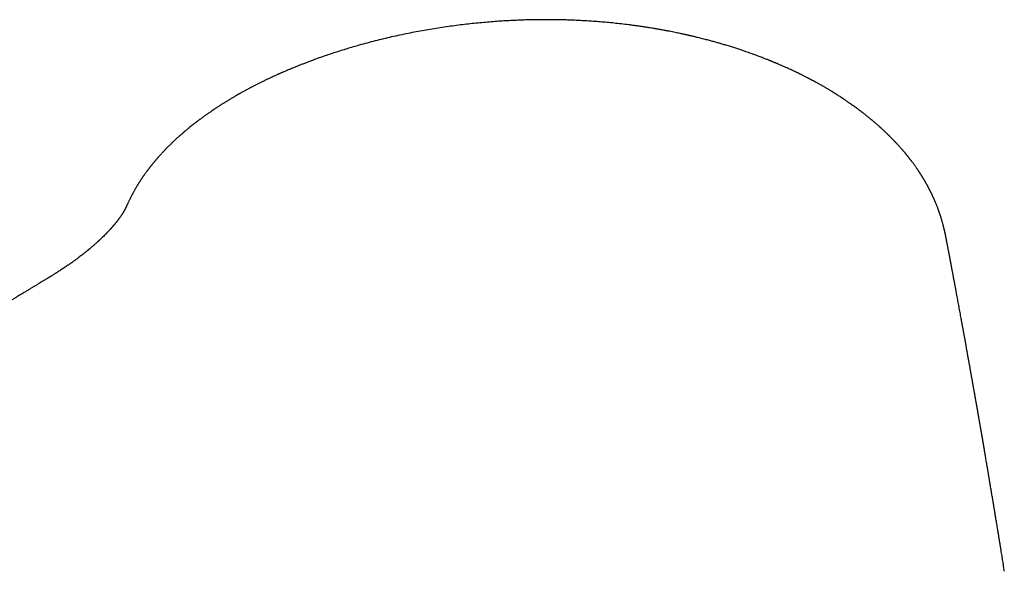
# Model space of a CAD drawing. Header units: millimetres. Extents: x 8 to 538, y 12 to 436.
# Tile 24 of 40: x 469 to 521, y 189 to 218. Entities that reach past the tile are written whole.
import ezdxf

# ---------------------------------------------------------------- set-up
doc = ezdxf.new("R2010")
doc.units = ezdxf.units.MM

msp = doc.modelspace()

# ---------------------------------------------------------------- linework, layer by layer
at = {"color": 7, "linetype": 'Continuous', "lineweight": 30}
for p, q in [((511.204, 214.551), (511.2, 214.553)), ((517.658, 206.524), (517.658, 206.528))]:
    msp.add_line(p, q, dxfattribs=at)
for points, knots in [([(511.2, 214.554), (511.172, 214.57), (511.119, 214.6), (511.042, 214.643), (510.972, 214.682), (510.91, 214.716), (510.856, 214.746), (510.809, 214.772), (510.771, 214.792), (510.741, 214.808), (510.719, 214.82), (510.703, 214.829), (510.692, 214.835), (510.683, 214.839), (510.674, 214.844), (510.66, 214.851), (510.641, 214.862), (510.615, 214.876), (510.583, 214.892), (510.547, 214.912), (510.505, 214.934), (510.459, 214.958), (510.335, 215.022), (510.147, 215.118), (509.893, 215.243), (509.689, 215.34), (509.525, 215.417), (509.399, 215.475), (509.272, 215.533), (509.143, 215.591), (509.012, 215.648), (508.879, 215.706), (508.771, 215.752), (508.689, 215.787), (508.635, 215.809), (508.588, 215.829), (508.547, 215.846), (508.512, 215.86), (508.482, 215.872), (508.457, 215.883), (508.43, 215.894), (508.397, 215.907), (508.359, 215.922), (508.317, 215.939), (508.262, 215.961), (508.194, 215.988), (508.109, 216.022), (508.015, 216.058), (507.911, 216.098), (507.801, 216.14), (507.686, 216.183), (507.566, 216.227), (507.44, 216.273), (507.31, 216.32), (507.174, 216.367), (507.034, 216.416), (506.87, 216.471), (506.681, 216.534), (506.464, 216.604), (506.238, 216.675), (506.019, 216.742), (505.808, 216.804), (505.606, 216.862), (505.398, 216.921), (505.183, 216.979), (504.992, 217.029), (504.83, 217.071), (504.703, 217.103), (504.586, 217.132), (504.479, 217.158), (504.382, 217.182), (504.297, 217.202), (504.224, 217.219), (504.162, 217.233), (504.109, 217.245), (504.065, 217.255), (504.03, 217.263), (504, 217.27), (503.972, 217.276), (503.933, 217.285), (503.881, 217.297), (503.815, 217.311), (503.74, 217.328), (503.644, 217.348), (503.526, 217.373), (503.386, 217.402), (503.236, 217.432), (503.076, 217.464), (502.906, 217.496), (502.726, 217.529), (502.536, 217.564), (502.336, 217.598), (502.125, 217.633), (501.92, 217.666), (501.724, 217.696), (501.536, 217.724), (501.342, 217.751), (501.142, 217.778), (500.876, 217.812), (500.551, 217.852), (500.169, 217.893), (499.796, 217.929), (499.43, 217.961), (499.073, 217.988), (498.731, 218.01), (498.404, 218.028), (498.091, 218.043), (497.786, 218.055), (497.489, 218.063), (497.209, 218.069), (496.944, 218.073), (496.696, 218.075), (496.455, 218.075), (496.217, 218.073), (495.953, 218.07), (495.66, 218.064), (495.335, 218.054), (494.994, 218.041), (494.638, 218.023), (494.265, 218.002), (493.884, 217.976), (493.496, 217.945), (493.099, 217.909), (492.695, 217.868), (492.283, 217.822), (491.864, 217.771), (491.438, 217.713), (491.01, 217.65), (490.583, 217.583), (490.161, 217.511), (489.743, 217.434), (489.318, 217.351), (488.886, 217.262), (488.449, 217.165), (488.016, 217.064), (487.588, 216.958), (487.166, 216.848), (486.779, 216.742), (486.426, 216.641), (486.106, 216.546), (485.79, 216.448), (485.477, 216.348), (485.168, 216.246), (484.89, 216.152), (484.646, 216.066), (484.437, 215.991), (484.237, 215.917), (484.047, 215.846), (483.866, 215.777), (483.694, 215.71), (483.531, 215.645), (483.383, 215.585), (483.249, 215.53), (483.127, 215.48), (483.012, 215.432), (482.911, 215.389), (482.823, 215.351), (482.748, 215.318), (482.68, 215.289), (482.629, 215.266), (482.592, 215.25), (482.568, 215.239), (482.544, 215.229), (482.517, 215.217), (482.482, 215.201), (482.437, 215.181), (482.366, 215.149), (482.273, 215.106), (482.158, 215.054), (482.027, 214.992), (481.879, 214.922), (481.714, 214.843), (481.543, 214.759), (481.372, 214.673), (481.201, 214.586), (481.03, 214.497), (480.887, 214.421), (480.774, 214.36), (480.696, 214.318), (480.623, 214.278), (480.556, 214.24), (480.502, 214.21), (480.461, 214.187), (480.433, 214.172), (480.411, 214.159), (480.395, 214.15), (480.382, 214.142), (480.367, 214.134), (480.347, 214.123), (480.32, 214.107), (480.285, 214.087), (480.243, 214.063), (480.194, 214.035), (480.138, 214.002), (480.048, 213.949), (479.93, 213.879), (479.787, 213.792), (479.65, 213.708), (479.52, 213.626), (479.416, 213.56), (479.337, 213.509), (479.282, 213.473), (479.233, 213.441), (479.189, 213.412), (479.151, 213.386), (479.117, 213.364), (479.089, 213.345), (479.064, 213.328), (479.037, 213.31), (479.004, 213.288), (478.966, 213.262), (478.921, 213.231), (478.87, 213.196), (478.814, 213.157), (478.751, 213.113), (478.686, 213.067), (478.618, 213.019), (478.548, 212.968), (478.474, 212.914), (478.411, 212.868), (478.36, 212.83), (478.322, 212.802), (478.284, 212.773), (478.246, 212.744), (478.211, 212.717), (478.182, 212.695), (478.16, 212.678), (478.145, 212.667), (478.135, 212.659), (478.125, 212.652), (478.114, 212.643), (478.101, 212.633), (478.081, 212.618), (478.055, 212.597), (478.021, 212.571), (477.965, 212.526), (477.89, 212.467), (477.81, 212.402), (477.743, 212.347), (477.688, 212.302), (477.643, 212.265), (477.608, 212.235), (477.582, 212.214), (477.557, 212.192), (477.534, 212.173), (477.515, 212.156), (477.5, 212.143), (477.488, 212.133), (477.478, 212.125), (477.467, 212.115), (477.45, 212.101), (477.428, 212.081), (477.399, 212.057), (477.361, 212.023), (477.316, 211.983), (477.265, 211.938), (477.216, 211.894), (477.171, 211.853), (477.13, 211.816), (477.093, 211.782), (477.059, 211.75), (477.028, 211.722), (477.003, 211.699), (476.985, 211.681), (476.97, 211.668), (476.955, 211.653), (476.938, 211.637), (476.913, 211.614), (476.882, 211.584), (476.845, 211.548), (476.806, 211.51), (476.768, 211.473), (476.729, 211.434), (476.69, 211.396), (476.653, 211.358), (476.617, 211.322), (476.584, 211.288), (476.553, 211.257), (476.526, 211.228), (476.5, 211.201), (476.475, 211.175), (476.448, 211.146), (476.418, 211.115), (476.385, 211.079), (476.35, 211.042), (476.314, 211.003), (476.279, 210.965), (476.244, 210.926), (476.211, 210.889), (476.181, 210.855), (476.154, 210.825), (476.132, 210.8), (476.11, 210.775), (476.089, 210.751), (476.066, 210.724), (476.041, 210.695), (476.018, 210.668), (475.996, 210.641), (475.975, 210.617), (475.954, 210.592), (475.933, 210.567), (475.914, 210.543), (475.897, 210.524), (475.884, 210.508), (475.874, 210.495), (475.865, 210.484), (475.856, 210.473), (475.844, 210.458), (475.827, 210.437), (475.806, 210.411), (475.784, 210.383), (475.761, 210.354), (475.738, 210.325), (475.714, 210.295), (475.691, 210.265), (475.67, 210.238), (475.651, 210.213), (475.635, 210.192), (475.622, 210.175), (475.611, 210.16), (475.598, 210.143), (475.583, 210.123), (475.565, 210.099), (475.538, 210.061), (475.503, 210.014), (475.462, 209.958), (475.429, 209.91), (475.401, 209.87), (475.376, 209.835), (475.35, 209.797), (475.323, 209.757), (475.294, 209.715), (475.265, 209.671), (475.236, 209.627), (475.209, 209.586), (475.184, 209.546), (475.158, 209.505), (475.13, 209.461), (475.102, 209.416), (475.075, 209.372), (475.05, 209.33), (475.026, 209.29), (475.002, 209.25), (474.979, 209.209), (474.955, 209.169), (474.93, 209.125), (474.903, 209.077), (474.875, 209.026), (474.847, 208.976), (474.821, 208.927), (474.797, 208.881), (474.768, 208.827), (474.736, 208.764), (474.7, 208.692), (474.667, 208.624), (474.636, 208.561), (474.608, 208.503), (474.58, 208.444), (474.555, 208.39), (474.533, 208.344), (474.515, 208.307), (474.499, 208.273), (474.485, 208.244), (474.472, 208.218), (474.46, 208.194), (474.449, 208.171), (474.439, 208.152), (474.431, 208.136), (474.421, 208.117), (474.412, 208.098), (474.403, 208.082), (474.397, 208.07), (474.391, 208.06), (474.386, 208.049), (474.379, 208.036), (474.371, 208.022), (474.363, 208.007), (474.354, 207.993), (474.347, 207.979), (474.339, 207.966), (474.333, 207.956), (474.327, 207.946), (474.321, 207.935), (474.313, 207.922), (474.305, 207.908), (474.297, 207.896), (474.291, 207.886), (474.286, 207.878), (474.281, 207.87), (474.275, 207.86), (474.268, 207.85), (474.261, 207.839), (474.248, 207.819), (474.23, 207.791), (474.207, 207.758), (474.183, 207.723), (474.159, 207.687), (474.134, 207.652), (474.113, 207.623), (474.094, 207.597), (474.075, 207.572), (474.055, 207.545), (474.035, 207.519), (474.017, 207.495), (474, 207.473), (473.985, 207.454), (473.97, 207.435), (473.954, 207.415), (473.936, 207.393), (473.918, 207.37), (473.902, 207.35), (473.887, 207.332), (473.873, 207.316), (473.862, 207.302), (473.851, 207.289), (473.84, 207.275), (473.826, 207.26), (473.809, 207.239), (473.787, 207.214), (473.762, 207.185), (473.736, 207.155), (473.713, 207.129), (473.693, 207.107), (473.679, 207.091), (473.667, 207.078), (473.657, 207.067), (473.646, 207.054), (473.629, 207.036), (473.608, 207.012), (473.583, 206.985), (473.555, 206.956), (473.526, 206.925), (473.494, 206.891), (473.463, 206.86), (473.436, 206.831), (473.414, 206.809), (473.396, 206.791), (473.381, 206.775), (473.365, 206.76), (473.346, 206.74), (473.299, 206.694), (473.227, 206.623), (473.153, 206.552), (473.103, 206.505), (473.078, 206.482), (473.057, 206.462), (473.039, 206.445), (473.025, 206.433), (473.016, 206.424), (473.008, 206.417), (472.999, 206.408), (472.987, 206.398), (472.973, 206.384), (472.955, 206.368), (472.907, 206.324), (472.843, 206.267), (472.763, 206.197), (472.697, 206.14), (472.626, 206.079), (472.568, 206.03), (472.525, 205.994), (472.5, 205.973), (472.478, 205.955), (472.46, 205.94), (472.445, 205.928), (472.434, 205.919), (472.425, 205.911), (472.416, 205.904), (472.403, 205.893), (472.382, 205.876), (472.355, 205.854), (472.321, 205.826), (472.283, 205.796), (472.229, 205.753), (472.164, 205.702), (472.082, 205.638), (471.998, 205.574), (471.911, 205.508), (471.838, 205.454), (471.777, 205.409), (471.729, 205.374), (471.684, 205.342), (471.643, 205.312), (471.61, 205.289), (471.582, 205.269), (471.556, 205.251), (471.525, 205.229), (471.488, 205.203), (471.448, 205.175), (471.387, 205.134), (471.309, 205.081), (471.213, 205.016), (471.118, 204.953), (471.023, 204.892), (470.93, 204.832), (470.842, 204.776), (470.761, 204.724), (470.687, 204.678), (470.62, 204.636), (470.559, 204.599), (470.513, 204.57), (470.479, 204.549), (470.459, 204.537), (470.444, 204.527), (470.433, 204.521), (470.425, 204.516), (470.417, 204.511), (470.404, 204.503), (470.386, 204.492), (470.361, 204.477), (470.328, 204.456), (470.285, 204.43), (470.232, 204.398), (470.174, 204.363), (470.095, 204.315), (469.996, 204.255), (469.875, 204.182), (469.748, 204.106), (469.614, 204.025), (469.473, 203.94), (469.324, 203.851), (469.17, 203.757), (469.009, 203.66), (468.843, 203.559), (468.672, 203.456), (468.496, 203.349), (468.314, 203.238), (468.133, 203.127), (467.953, 203.018), (467.775, 202.909), (467.593, 202.798), (467.408, 202.685), (467.222, 202.572), (467.037, 202.458), (466.851, 202.344), (466.249, 201.975), (465.232, 201.349), (463.802, 200.462), (462.76, 199.811), (462.106, 199.401), (461.837, 199.232), (461.569, 199.064), (461.303, 198.896), (461.042, 198.731), (460.787, 198.57), (460.531, 198.408), (460.273, 198.245), (460.015, 198.082), (459.765, 197.923), (459.523, 197.769), (459.295, 197.624), (459.082, 197.488), (458.882, 197.361), (458.689, 197.238), (458.502, 197.119), (458.322, 197.003), (458.148, 196.892), (457.992, 196.792), (457.853, 196.703), (457.73, 196.624), (457.608, 196.546), (457.486, 196.468), (457.361, 196.387), (457.23, 196.304), (457.088, 196.212), (456.934, 196.113), (456.766, 196.004), (456.592, 195.892), (456.412, 195.777), (456.227, 195.657), (456.023, 195.525), (455.802, 195.382), (455.561, 195.226), (455.312, 195.065), (455.061, 194.902), (454.81, 194.739), (454.558, 194.575), (454.299, 194.406), (454.033, 194.233), (453.762, 194.056), (453.49, 193.878), (453.212, 193.696), (452.929, 193.511), (452.644, 193.323), (452.363, 193.139), (452.088, 192.958), (451.809, 192.774), (451.525, 192.587), (451.237, 192.397), (450.956, 192.211), (450.682, 192.029), (450.415, 191.852), (450.154, 191.679), (449.9, 191.51), (449.673, 191.359), (449.471, 191.225), (449.295, 191.107), (449.122, 190.992), (448.952, 190.878), (448.783, 190.765), (448.602, 190.644), (448.406, 190.513), (448.196, 190.372), (447.98, 190.227), (447.744, 190.069), (447.488, 189.896), (447.212, 189.71), (446.928, 189.518), (446.637, 189.322), (446.339, 189.12), (446.03, 188.911), (445.712, 188.694), (445.382, 188.47), (445.045, 188.241), (444.705, 188.008), (444.362, 187.774), (443.869, 187.435), (443.226, 186.993), (442.438, 186.448), (441.658, 185.907), (441.061, 185.49), (440.644, 185.199), (440.407, 185.032), (440.174, 184.869), (439.945, 184.708), (439.701, 184.536), (439.443, 184.354), (439.171, 184.162), (438.905, 183.974), (438.647, 183.791), (438.455, 183.655), (438.327, 183.564), (438.262, 183.518), (438.202, 183.475), (438.147, 183.436), (438.097, 183.4), (438.053, 183.369), (438.014, 183.341), (437.98, 183.317), (437.953, 183.297), (437.931, 183.282), (437.912, 183.268), (437.893, 183.255), (437.871, 183.239), (437.843, 183.219), (437.809, 183.195), (437.768, 183.165), (437.72, 183.131), (437.666, 183.093), (437.605, 183.049), (437.542, 183.005), (437.48, 182.96), (437.419, 182.916), (437.356, 182.871), (437.292, 182.826), (437.156, 182.728), (436.949, 182.58), (436.683, 182.389), (436.429, 182.207), (436.189, 182.034), (435.951, 181.861), (435.681, 181.667), (435.378, 181.448), (435.041, 181.203), (434.792, 181.022), (434.636, 180.908), (434.574, 180.863), (434.517, 180.822), (434.464, 180.783), (434.416, 180.748), (434.373, 180.717), (434.334, 180.689), (434.299, 180.663), (434.269, 180.641), (434.244, 180.623), (434.223, 180.608), (434.205, 180.594), (434.185, 180.58), (434.162, 180.563), (434.134, 180.542), (434.099, 180.517), (434.059, 180.487), (434.013, 180.454), (433.963, 180.417), (433.909, 180.378), (433.852, 180.336), (433.79, 180.291), (433.723, 180.242), (433.653, 180.19), (433.554, 180.118), (433.43, 180.027), (433.286, 179.921), (433.148, 179.82), (433.017, 179.724), (432.902, 179.638), (432.8, 179.563), (432.711, 179.498), (432.627, 179.436), (432.544, 179.375), (432.461, 179.314), (432.376, 179.251), (432.29, 179.187), (432.216, 179.132), (432.155, 179.088), (432.109, 179.053), (432.063, 179.019), (432.017, 178.985), (431.975, 178.954), (431.939, 178.927), (431.911, 178.906), (431.89, 178.891), (431.875, 178.88), (431.864, 178.871), (431.853, 178.863), (431.84, 178.854), (431.823, 178.841), (431.8, 178.824), (431.771, 178.802), (431.735, 178.776), (431.698, 178.748), (431.66, 178.72), (431.621, 178.692), (431.583, 178.663), (431.485, 178.59), (431.378, 178.511), (431.262, 178.424), (431.195, 178.374), (431.125, 178.322), (431.05, 178.267), (430.971, 178.208), (430.883, 178.142), (430.784, 178.068), (430.675, 177.987), (430.577, 177.914), (430.491, 177.849), (430.42, 177.796), (430.353, 177.746), (430.296, 177.703), (430.249, 177.668), (430.211, 177.64), (430.178, 177.615), (430.15, 177.594), (430.126, 177.576), (430.104, 177.56), (430.083, 177.544), (430.06, 177.527), (430.033, 177.506), (430, 177.481), (429.96, 177.452), (429.915, 177.418), (429.864, 177.379), (429.808, 177.337), (429.751, 177.294), (429.696, 177.252), (429.645, 177.214), (429.596, 177.177), (429.551, 177.143), (429.509, 177.111), (429.474, 177.084), (429.442, 177.059), (429.409, 177.034), (429.371, 177.004), (429.327, 176.97), (429.279, 176.932), (429.228, 176.89), (429.184, 176.854), (429.148, 176.824), (429.122, 176.802), (429.098, 176.782), (429.077, 176.764), (429.058, 176.747), (429.032, 176.725), (428.998, 176.695), (428.96, 176.66), (428.923, 176.625), (428.887, 176.592), (428.851, 176.557), (428.814, 176.521), (428.784, 176.49), (428.759, 176.465), (428.74, 176.445), (428.72, 176.424), (428.698, 176.401), (428.674, 176.375), (428.649, 176.347), (428.624, 176.32), (428.601, 176.293), (428.578, 176.266), (428.546, 176.229), (428.509, 176.184), (428.469, 176.133), (428.431, 176.085), (428.386, 176.024), (428.335, 175.953), (428.28, 175.872), (428.229, 175.793), (428.181, 175.714), (428.142, 175.647), (428.113, 175.594), (428.092, 175.554), (428.07, 175.512), (428.051, 175.473), (428.033, 175.437), (428.017, 175.403), (428.001, 175.368), (427.986, 175.335), (427.969, 175.297), (427.949, 175.25), (427.927, 175.195), (427.905, 175.138), (427.885, 175.084), (427.867, 175.031), (427.852, 174.986), (427.84, 174.949), (427.832, 174.92), (427.823, 174.891), (427.814, 174.859), (427.805, 174.828), (427.798, 174.799), (427.791, 174.772), (427.784, 174.743), (427.773, 174.696), (427.759, 174.635), (427.745, 174.564), (427.734, 174.5), (427.724, 174.439), (427.716, 174.38), (427.709, 174.325), (427.704, 174.276), (427.7, 174.233), (427.697, 174.189), (427.694, 174.148), (427.692, 174.112), (427.691, 174.087), (427.69, 174.065), (427.689, 174.04), (427.688, 174.003), (427.687, 173.951), (427.688, 173.889), (427.689, 173.824), (427.692, 173.76), (427.695, 173.698), (427.699, 173.648), (427.703, 173.609), (427.706, 173.581), (427.709, 173.554), (427.711, 173.53), (427.714, 173.506), (427.718, 173.479), (427.722, 173.451), (427.725, 173.427), (427.729, 173.403), (427.733, 173.377), (427.738, 173.346), (427.743, 173.315), (427.748, 173.289), (427.751, 173.268), (427.755, 173.25), (427.758, 173.233), (427.76, 173.222), (427.761, 173.218)], [0, 0, 0, 0, 0.000949, 0.001813, 0.00259, 0.003282, 0.003887, 0.004407, 0.00484, 0.005149, 0.005392, 0.005569, 0.00568, 0.005757, 0.005854, 0.005981, 0.006208, 0.006493, 0.006835, 0.007235, 0.007692, 0.008206, 0.008749, 0.0117, 0.014285, 0.016822, 0.01811, 0.019408, 0.020717, 0.022037, 0.023368, 0.02471, 0.02605, 0.026643, 0.027175, 0.027647, 0.028057, 0.028407, 0.028695, 0.028931, 0.029158, 0.029513, 0.029883, 0.030298, 0.030758, 0.031494, 0.032322, 0.033242, 0.034254, 0.035359, 0.036443, 0.037602, 0.038807, 0.040052, 0.041336, 0.04266, 0.044024, 0.045963, 0.047977, 0.050065, 0.052229, 0.054013, 0.055846, 0.057726, 0.059654, 0.061623, 0.062845, 0.063975, 0.065013, 0.065959, 0.066812, 0.067574, 0.068195, 0.068737, 0.069201, 0.069586, 0.069892, 0.070121, 0.070355, 0.070636, 0.07114, 0.071718, 0.072369, 0.073094, 0.074221, 0.07543, 0.076722, 0.078096, 0.079553, 0.081093, 0.082714, 0.084419, 0.086206, 0.088075, 0.089602, 0.091179, 0.092808, 0.094487, 0.096213, 0.099454, 0.102619, 0.105708, 0.108722, 0.111659, 0.114521, 0.11715, 0.119711, 0.122205, 0.124631, 0.126989, 0.12907, 0.131096, 0.133066, 0.134985, 0.136921, 0.139512, 0.142165, 0.144882, 0.147862, 0.150914, 0.154038, 0.157234, 0.160503, 0.163844, 0.167256, 0.170741, 0.174297, 0.177926, 0.181513, 0.185088, 0.18865, 0.192198, 0.196015, 0.199816, 0.203602, 0.207371, 0.211125, 0.214864, 0.21779, 0.220706, 0.223612, 0.226509, 0.229396, 0.232265, 0.234345, 0.236345, 0.238266, 0.240108, 0.241871, 0.243555, 0.245159, 0.246685, 0.247962, 0.249178, 0.250332, 0.251426, 0.252243, 0.25302, 0.253717, 0.254315, 0.25459, 0.254837, 0.255057, 0.25532, 0.255682, 0.256143, 0.256703, 0.257861, 0.259053, 0.260278, 0.26197, 0.263721, 0.265542, 0.26746, 0.269257, 0.271133, 0.273087, 0.274019, 0.274899, 0.275721, 0.276485, 0.277191, 0.277561, 0.27789, 0.278146, 0.278329, 0.27844, 0.278601, 0.278833, 0.279136, 0.279541, 0.280028, 0.280597, 0.281248, 0.281981, 0.283735, 0.285433, 0.287073, 0.288657, 0.290183, 0.29091, 0.291587, 0.2922, 0.29275, 0.293236, 0.293659, 0.294011, 0.294287, 0.294623, 0.295038, 0.29553, 0.296101, 0.29675, 0.297478, 0.298286, 0.299179, 0.300036, 0.300959, 0.301948, 0.303003, 0.303498, 0.304007, 0.304529, 0.305064, 0.305562, 0.305965, 0.306273, 0.306458, 0.30658, 0.306702, 0.306855, 0.307039, 0.307255, 0.307659, 0.308139, 0.308668, 0.310029, 0.311303, 0.312104, 0.312892, 0.313685, 0.31406, 0.314436, 0.314814, 0.315168, 0.315458, 0.31568, 0.31584, 0.315967, 0.316135, 0.31635, 0.316701, 0.31713, 0.317639, 0.318416, 0.31919, 0.319948, 0.320689, 0.321271, 0.321842, 0.322401, 0.322895, 0.323302, 0.323561, 0.32377, 0.323999, 0.324279, 0.324609, 0.325164, 0.325782, 0.326407, 0.327037, 0.327672, 0.328312, 0.328952, 0.329547, 0.330115, 0.330626, 0.331084, 0.331519, 0.33194, 0.332398, 0.332907, 0.333484, 0.334113, 0.33474, 0.335361, 0.335976, 0.336586, 0.337161, 0.337623, 0.338035, 0.3384, 0.338784, 0.339205, 0.339664, 0.340171, 0.340529, 0.340908, 0.341308, 0.341726, 0.342105, 0.342424, 0.342669, 0.34286, 0.343005, 0.343176, 0.343393, 0.343734, 0.344149, 0.344595, 0.345048, 0.345507, 0.345972, 0.346444, 0.346873, 0.347257, 0.34758, 0.347844, 0.348049, 0.348288, 0.348606, 0.348997, 0.349397, 0.350315, 0.351179, 0.351956, 0.352484, 0.352993, 0.353554, 0.354164, 0.354805, 0.355471, 0.356138, 0.356754, 0.357322, 0.357919, 0.358569, 0.359266, 0.359922, 0.360517, 0.361111, 0.361703, 0.362297, 0.362884, 0.363501, 0.364219, 0.36499, 0.365739, 0.366453, 0.367138, 0.367799, 0.368839, 0.36994, 0.3711, 0.372008, 0.372946, 0.373917, 0.374891, 0.375602, 0.376259, 0.376863, 0.377447, 0.377874, 0.378338, 0.378792, 0.379195, 0.379563, 0.379993, 0.380494, 0.380834, 0.381094, 0.381309, 0.38156, 0.381866, 0.382217, 0.382613, 0.382947, 0.383305, 0.383624, 0.383885, 0.384102, 0.384359, 0.384676, 0.385026, 0.385319, 0.385551, 0.385726, 0.385913, 0.386124, 0.38636, 0.386619, 0.386893, 0.387692, 0.388435, 0.389094, 0.38992, 0.390663, 0.391276, 0.39173, 0.392225, 0.392765, 0.393301, 0.393776, 0.394198, 0.39459, 0.394909, 0.395303, 0.395759, 0.396187, 0.396586, 0.396933, 0.397232, 0.397507, 0.397736, 0.397972, 0.398268, 0.398622, 0.399142, 0.399691, 0.400252, 0.400825, 0.401184, 0.401489, 0.401729, 0.401908, 0.402092, 0.402455, 0.402896, 0.403407, 0.403953, 0.404533, 0.405145, 0.40579, 0.40629, 0.40671, 0.407046, 0.407298, 0.407549, 0.407907, 0.40837, 0.410104, 0.411777, 0.41227, 0.4127, 0.413069, 0.413374, 0.413617, 0.413752, 0.413863, 0.41401, 0.414206, 0.414451, 0.414745, 0.415075, 0.416879, 0.417893, 0.418946, 0.420063, 0.421245, 0.421675, 0.422065, 0.4224, 0.422679, 0.422902, 0.423066, 0.42318, 0.423309, 0.423481, 0.423809, 0.42423, 0.424742, 0.425339, 0.425947, 0.427113, 0.428241, 0.429534, 0.430774, 0.431961, 0.432648, 0.433315, 0.433957, 0.434525, 0.435011, 0.435307, 0.435664, 0.436089, 0.436584, 0.437143, 0.437715, 0.438997, 0.440255, 0.44149, 0.442701, 0.443889, 0.445041, 0.446045, 0.446965, 0.447801, 0.448552, 0.449218, 0.449524, 0.449786, 0.449974, 0.450089, 0.450174, 0.450273, 0.450389, 0.45064, 0.450943, 0.451298, 0.451853, 0.452502, 0.453222, 0.453967, 0.455353, 0.456813, 0.458345, 0.45995, 0.461659, 0.463445, 0.465308, 0.467247, 0.469262, 0.471315, 0.473442, 0.475642, 0.477915, 0.480007, 0.482158, 0.484367, 0.48661, 0.488854, 0.491097, 0.49334, 0.495583, 0.512935, 0.53027, 0.54759, 0.550855, 0.554118, 0.557382, 0.560633, 0.563814, 0.566916, 0.56994, 0.573175, 0.576316, 0.579362, 0.582312, 0.585168, 0.587681, 0.590116, 0.592473, 0.594751, 0.59695, 0.599071, 0.601114, 0.602664, 0.604165, 0.605621, 0.607104, 0.608639, 0.610227, 0.611868, 0.613849, 0.615901, 0.618025, 0.620221, 0.622488, 0.624828, 0.627677, 0.630625, 0.633674, 0.636822, 0.639824, 0.642912, 0.646086, 0.649345, 0.652689, 0.65605, 0.659357, 0.662932, 0.666442, 0.669885, 0.673264, 0.676576, 0.680196, 0.683733, 0.687189, 0.690563, 0.693856, 0.697066, 0.700195, 0.703242, 0.705464, 0.70764, 0.709771, 0.711856, 0.71392, 0.716026, 0.718566, 0.721168, 0.723834, 0.726563, 0.729893, 0.733312, 0.736821, 0.740419, 0.744105, 0.747882, 0.751867, 0.755948, 0.760123, 0.764376, 0.768623, 0.772852, 0.782749, 0.792547, 0.802248, 0.81185, 0.814847, 0.817805, 0.820709, 0.82356, 0.826357, 0.82984, 0.833236, 0.836545, 0.839767, 0.842902, 0.843749, 0.844564, 0.845316, 0.846002, 0.846624, 0.84718, 0.847672, 0.848099, 0.848427, 0.848703, 0.848927, 0.849138, 0.849407, 0.849752, 0.850181, 0.850693, 0.851288, 0.851967, 0.852729, 0.853574, 0.854297, 0.855071, 0.855868, 0.856662, 0.857454, 0.860959, 0.864413, 0.867456, 0.870458, 0.873425, 0.876407, 0.880563, 0.884786, 0.889076, 0.889892, 0.890671, 0.891389, 0.892047, 0.892645, 0.893183, 0.89366, 0.894116, 0.894498, 0.894808, 0.895046, 0.895271, 0.895497, 0.895783, 0.896142, 0.896573, 0.897075, 0.897649, 0.898295, 0.89895, 0.899666, 0.900442, 0.901279, 0.902176, 0.903093, 0.904994, 0.906806, 0.90853, 0.910165, 0.911711, 0.912878, 0.913988, 0.915042, 0.916056, 0.917089, 0.91815, 0.919238, 0.920353, 0.920925, 0.921503, 0.922087, 0.922677, 0.923211, 0.923663, 0.924033, 0.924267, 0.92445, 0.924583, 0.924701, 0.924864, 0.925072, 0.925328, 0.925719, 0.926179, 0.926654, 0.927132, 0.927612, 0.928094, 0.928579, 0.931286, 0.932106, 0.932933, 0.933805, 0.934736, 0.935726, 0.936774, 0.938058, 0.93942, 0.940861, 0.941747, 0.942658, 0.943513, 0.94427, 0.944805, 0.945278, 0.945688, 0.946035, 0.946331, 0.946598, 0.946844, 0.947111, 0.947449, 0.947867, 0.948359, 0.948925, 0.949565, 0.95028, 0.951025, 0.951718, 0.952352, 0.952926, 0.953532, 0.954055, 0.954493, 0.954859, 0.95526, 0.955717, 0.956266, 0.956871, 0.957519, 0.958174, 0.958519, 0.958857, 0.95916, 0.959423, 0.959651, 0.95991, 0.96041, 0.960955, 0.961423, 0.961867, 0.962377, 0.962888, 0.963362, 0.963647, 0.96391, 0.96418, 0.964496, 0.964859, 0.965231, 0.965616, 0.965946, 0.966288, 0.966677, 0.967383, 0.968029, 0.968642, 0.96924, 0.970303, 0.971286, 0.9722, 0.973184, 0.974121, 0.974584, 0.975047, 0.975527, 0.976038, 0.9764, 0.976795, 0.977204, 0.977601, 0.977929, 0.978504, 0.979207, 0.979816, 0.980435, 0.981019, 0.981624, 0.981952, 0.98226, 0.982581, 0.982939, 0.983317, 0.983641, 0.983912, 0.984217, 0.984606, 0.985456, 0.98624, 0.986964, 0.987559, 0.988241, 0.988899, 0.989368, 0.989826, 0.99028, 0.990822, 0.991158, 0.991419, 0.991627, 0.99189, 0.992206, 0.992831, 0.993551, 0.994222, 0.994885, 0.995564, 0.996166, 0.996428, 0.996714, 0.997008, 0.997237, 0.997421, 0.997695, 0.998003, 0.998199, 0.998391, 0.998634, 0.998905, 0.999186, 0.999431, 0.999553, 0.999707, 0.999897, 1, 1, 1, 1]), ([(517.658, 206.528), (517.657, 206.529), (517.656, 206.538), (517.653, 206.555), (517.648, 206.576), (517.644, 206.597), (517.641, 206.616), (517.637, 206.634), (517.632, 206.659), (517.625, 206.693), (517.617, 206.736), (517.607, 206.781), (517.599, 206.822), (517.59, 206.862), (517.581, 206.902), (517.572, 206.941), (517.564, 206.977), (517.556, 207.011), (517.548, 207.044), (517.54, 207.076), (517.532, 207.109), (517.524, 207.143), (517.515, 207.179), (517.504, 207.221), (517.492, 207.269), (517.477, 207.322), (517.463, 207.374), (517.45, 207.422), (517.436, 207.469), (517.421, 207.521), (517.404, 207.578), (517.388, 207.63), (517.374, 207.676), (517.363, 207.71), (517.353, 207.74), (517.345, 207.767), (517.336, 207.794), (517.326, 207.824), (517.314, 207.859), (517.301, 207.896), (517.289, 207.933), (517.277, 207.967), (517.267, 207.996), (517.258, 208.021), (517.249, 208.044), (517.24, 208.068), (517.225, 208.111), (517.203, 208.169), (517.177, 208.238), (517.152, 208.301), (517.128, 208.36), (517.104, 208.419), (517.083, 208.469), (517.065, 208.512), (517.048, 208.551), (517.03, 208.593), (517.012, 208.635), (516.993, 208.677), (516.975, 208.718), (516.957, 208.756), (516.944, 208.785), (516.933, 208.807), (516.924, 208.828), (516.912, 208.854), (516.897, 208.885), (516.88, 208.919), (516.864, 208.953), (516.847, 208.987), (516.831, 209.019), (516.817, 209.048), (516.804, 209.073), (516.793, 209.095), (516.784, 209.113), (516.775, 209.13), (516.766, 209.148), (516.755, 209.169), (516.742, 209.194), (516.726, 209.224), (516.709, 209.256), (516.69, 209.291), (516.671, 209.327), (516.652, 209.362), (516.635, 209.393), (516.621, 209.418), (516.61, 209.437), (516.602, 209.452), (516.593, 209.468), (516.581, 209.488), (516.568, 209.512), (516.553, 209.538), (516.537, 209.566), (516.52, 209.594), (516.503, 209.623), (516.486, 209.653), (516.469, 209.681), (516.454, 209.706), (516.442, 209.726), (516.432, 209.743), (516.423, 209.757), (516.415, 209.771), (516.405, 209.787), (516.393, 209.807), (516.378, 209.831), (516.362, 209.856), (516.345, 209.882), (516.33, 209.907), (516.312, 209.935), (516.292, 209.965), (516.272, 209.997), (516.254, 210.025), (516.239, 210.048), (516.227, 210.065), (516.219, 210.078), (516.209, 210.092), (516.198, 210.109), (516.184, 210.13), (516.166, 210.157), (516.146, 210.186), (516.125, 210.217), (516.105, 210.246), (516.086, 210.273), (516.061, 210.309), (516.031, 210.352), (515.995, 210.403), (515.96, 210.452), (515.923, 210.501), (515.885, 210.554), (515.843, 210.61), (515.804, 210.661), (515.77, 210.705), (515.742, 210.741), (515.715, 210.777), (515.689, 210.809), (515.667, 210.837), (515.65, 210.858), (515.636, 210.875), (515.622, 210.893), (515.607, 210.911), (515.59, 210.933), (515.571, 210.956), (515.549, 210.983), (515.525, 211.012), (515.499, 211.043), (515.47, 211.078), (515.44, 211.114), (515.413, 211.145), (515.394, 211.168), (515.382, 211.182), (515.374, 211.191), (515.367, 211.199), (515.358, 211.21), (515.343, 211.227), (515.322, 211.251), (515.296, 211.281), (515.264, 211.318), (515.227, 211.359), (515.187, 211.403), (515.144, 211.451), (515.098, 211.502), (515.059, 211.544), (515.03, 211.575), (515.013, 211.593), (515, 211.607), (514.989, 211.619), (514.977, 211.631), (514.963, 211.646), (514.945, 211.665), (514.921, 211.69), (514.892, 211.721), (514.858, 211.756), (514.824, 211.79), (514.791, 211.825), (514.757, 211.859), (514.724, 211.892), (514.694, 211.922), (514.669, 211.946), (514.652, 211.964), (514.639, 211.976), (514.627, 211.988), (514.613, 212.002), (514.594, 212.021), (514.569, 212.045), (514.541, 212.072), (514.513, 212.099), (514.485, 212.125), (514.459, 212.15), (514.433, 212.174), (514.409, 212.197), (514.379, 212.226), (514.344, 212.259), (514.305, 212.295), (514.271, 212.326), (514.243, 212.351), (514.22, 212.372), (514.203, 212.387), (514.19, 212.399), (514.177, 212.411), (514.159, 212.427), (514.132, 212.452), (514.095, 212.484), (514.053, 212.521), (514.011, 212.558), (513.971, 212.593), (513.933, 212.626), (513.895, 212.658), (513.858, 212.69), (513.821, 212.721), (513.785, 212.751), (513.753, 212.779), (513.723, 212.804), (513.691, 212.83), (513.651, 212.863), (513.603, 212.902), (513.549, 212.946), (513.492, 212.992), (513.435, 213.037), (513.384, 213.078), (513.341, 213.111), (513.309, 213.136), (513.28, 213.159), (513.256, 213.177), (513.236, 213.193), (513.218, 213.207), (513.199, 213.221), (513.177, 213.238), (513.15, 213.258), (513.116, 213.284), (513.076, 213.314), (513.032, 213.347), (512.991, 213.377), (512.954, 213.405), (512.921, 213.429), (512.887, 213.454), (512.856, 213.477), (512.828, 213.497), (512.804, 213.514), (512.785, 213.528), (512.768, 213.54), (512.747, 213.555), (512.721, 213.574), (512.689, 213.597), (512.654, 213.621), (512.619, 213.646), (512.578, 213.674), (512.532, 213.706), (512.482, 213.741), (512.434, 213.774), (512.39, 213.804), (512.351, 213.831), (512.317, 213.853), (512.29, 213.872), (512.268, 213.886), (512.252, 213.897), (512.236, 213.908), (512.218, 213.92), (512.194, 213.936), (512.165, 213.955), (512.133, 213.976), (512.085, 214.008), (512.025, 214.047), (511.963, 214.087), (511.914, 214.118), (511.875, 214.143), (511.836, 214.167), (511.797, 214.192), (511.759, 214.216), (511.724, 214.237), (511.697, 214.255), (511.675, 214.268), (511.654, 214.281), (511.627, 214.298), (511.591, 214.32), (511.548, 214.347), (511.495, 214.378), (511.435, 214.415), (511.366, 214.456), (511.288, 214.502), (511.233, 214.534), (511.205, 214.551)], [0, 0, 0, 0, 0.0002791, 0.0020016, 0.0035173, 0.0048539, 0.0064243, 0.007786, 0.0089394, 0.0122124, 0.0161974, 0.0201935, 0.0237396, 0.0272814, 0.0309936, 0.0348063, 0.0382644, 0.0412349, 0.0445129, 0.0477397, 0.0507771, 0.0541037, 0.0578378, 0.0614809, 0.066631, 0.072177, 0.0777111, 0.0821977, 0.0869681, 0.0923375, 0.0982089, 0.1047135, 0.1089299, 0.1124633, 0.1154969, 0.1182925, 0.1209845, 0.1241752, 0.1279724, 0.1320056, 0.1361512, 0.139726, 0.1428886, 0.1454846, 0.1477364, 0.1503768, 0.1534634, 0.1614298, 0.1692807, 0.1759882, 0.1823619, 0.188727, 0.1952032, 0.1989902, 0.2032607, 0.2081938, 0.2129851, 0.2173258, 0.2223291, 0.2265887, 0.2301383, 0.2321184, 0.234185, 0.2371182, 0.2408925, 0.2448375, 0.2487281, 0.2525644, 0.2563462, 0.259622, 0.2625221, 0.2650191, 0.267113, 0.2688278, 0.2707689, 0.273246, 0.276252, 0.2794888, 0.283437, 0.2874882, 0.2916425, 0.2958475, 0.2995525, 0.3026106, 0.3045413, 0.3061057, 0.3079223, 0.31026, 0.3131185, 0.3162691, 0.3194196, 0.3228836, 0.3263461, 0.3298071, 0.3332371, 0.3363218, 0.3385642, 0.3405082, 0.3421539, 0.3435705, 0.3454243, 0.3478819, 0.3507521, 0.3539793, 0.3570882, 0.3600532, 0.3628746, 0.3670669, 0.3708955, 0.3742924, 0.3771502, 0.3790165, 0.3805492, 0.3819928, 0.3839762, 0.3865893, 0.3897975, 0.3935531, 0.3972847, 0.4008251, 0.4041744, 0.4073326, 0.4138473, 0.4199408, 0.4258232, 0.4318754, 0.43826, 0.4452067, 0.4526581, 0.4572288, 0.4617218, 0.4661371, 0.4703849, 0.4740204, 0.476405, 0.4784224, 0.4805492, 0.482908, 0.4854989, 0.4885309, 0.4918465, 0.4955103, 0.4995281, 0.5038999, 0.5086254, 0.5133856, 0.5156746, 0.5174004, 0.5185632, 0.5194227, 0.5204155, 0.5227743, 0.5256742, 0.5297142, 0.5344814, 0.5398145, 0.5455594, 0.5517158, 0.5582834, 0.5652618, 0.5681609, 0.5705343, 0.5723819, 0.5737145, 0.5750237, 0.5771074, 0.5796097, 0.5825306, 0.5870503, 0.5916919, 0.5962837, 0.6008259, 0.6053183, 0.609761, 0.6139675, 0.617516, 0.6194015, 0.6210208, 0.6223875, 0.6241487, 0.6266601, 0.6299668, 0.6338002, 0.6375112, 0.6410641, 0.6444589, 0.6476958, 0.6507748, 0.6536959, 0.6593047, 0.6642213, 0.6684489, 0.671989, 0.6748419, 0.6770078, 0.6780807, 0.6796735, 0.6818821, 0.6847064, 0.6899676, 0.695231, 0.7002802, 0.7051153, 0.7097412, 0.7143228, 0.7186763, 0.7230627, 0.7274548, 0.7313354, 0.7345073, 0.7380902, 0.7426529, 0.7483421, 0.7547954, 0.7613207, 0.7679009, 0.7745361, 0.7786324, 0.7823644, 0.7855888, 0.788306, 0.7905161, 0.7923141, 0.7943713, 0.7967775, 0.7995325, 0.8035414, 0.8079905, 0.8128059, 0.8179874, 0.8214315, 0.8250201, 0.8287523, 0.8322754, 0.8352975, 0.8378189, 0.8398397, 0.8414305, 0.8435172, 0.846387, 0.8499637, 0.8537819, 0.8574797, 0.8610573, 0.866695, 0.872006, 0.8769904, 0.881643, 0.8857668, 0.8892062, 0.8920408, 0.8942707, 0.8959075, 0.8972117, 0.8990852, 0.9015279, 0.9045396, 0.908023, 0.9114754, 0.9192069, 0.9263682, 0.9302156, 0.9340797, 0.9379847, 0.9419306, 0.9459072, 0.9493983, 0.9521154, 0.9540912, 0.9558905, 0.9585341, 0.9620216, 0.9663526, 0.9715265, 0.977428, 0.9841413, 0.9916656, 1, 1, 1, 1]), ([(520.646, 189.498), (520.645, 189.502), (520.637, 189.549), (520.623, 189.642), (520.601, 189.778), (520.578, 189.921), (520.557, 190.051), (520.538, 190.168), (520.522, 190.267), (520.506, 190.362), (520.492, 190.45), (520.478, 190.536), (520.465, 190.621), (520.451, 190.707), (520.437, 190.792), (520.423, 190.877), (520.408, 190.966), (520.393, 191.063), (520.374, 191.177), (520.353, 191.309), (520.328, 191.457), (520.305, 191.6), (520.283, 191.733), (520.263, 191.852), (520.245, 191.962), (520.229, 192.06), (520.215, 192.149), (520.201, 192.233), (520.187, 192.313), (520.174, 192.393), (520.16, 192.477), (520.145, 192.569), (520.128, 192.671), (520.11, 192.778), (520.092, 192.89), (520.073, 193.004), (520.053, 193.121), (520.033, 193.241), (520.013, 193.362), (519.993, 193.482), (519.974, 193.596), (519.956, 193.703), (519.941, 193.795), (519.927, 193.874), (519.916, 193.942), (519.904, 194.012), (519.891, 194.087), (519.878, 194.167), (519.864, 194.25), (519.848, 194.347), (519.829, 194.458), (519.808, 194.583), (519.786, 194.709), (519.765, 194.832), (519.745, 194.951), (519.726, 195.063), (519.708, 195.169), (519.691, 195.269), (519.675, 195.364), (519.66, 195.455), (519.644, 195.547), (519.627, 195.644), (519.61, 195.747), (519.591, 195.856), (519.573, 195.962), (519.555, 196.064), (519.538, 196.163), (519.521, 196.263), (519.504, 196.363), (519.487, 196.458), (519.472, 196.547), (519.458, 196.627), (519.445, 196.701), (519.433, 196.772), (519.421, 196.841), (519.409, 196.909), (519.397, 196.98), (519.384, 197.054), (519.37, 197.134), (519.355, 197.219), (519.34, 197.307), (519.324, 197.397), (519.309, 197.488), (519.292, 197.58), (519.276, 197.677), (519.258, 197.777), (519.241, 197.873), (519.226, 197.96), (519.213, 198.036), (519.201, 198.103), (519.19, 198.164), (519.18, 198.22), (519.17, 198.282), (519.157, 198.35), (519.144, 198.427), (519.132, 198.494), (519.121, 198.556), (519.111, 198.611), (519.101, 198.669), (519.091, 198.729), (519.079, 198.796), (519.066, 198.87), (519.052, 198.949), (519.037, 199.033), (519.022, 199.119), (519.006, 199.205), (518.992, 199.288), (518.977, 199.368), (518.962, 199.453), (518.946, 199.544), (518.929, 199.64), (518.913, 199.732), (518.897, 199.82), (518.882, 199.903), (518.868, 199.98), (518.855, 200.055), (518.84, 200.136), (518.825, 200.223), (518.807, 200.32), (518.789, 200.422), (518.769, 200.532), (518.748, 200.647), (518.727, 200.765), (518.707, 200.879), (518.687, 200.987), (518.669, 201.089), (518.651, 201.188), (518.634, 201.283), (518.617, 201.373), (518.603, 201.45), (518.591, 201.519), (518.579, 201.584), (518.566, 201.654), (518.552, 201.731), (518.537, 201.814), (518.522, 201.897), (518.507, 201.98), (518.492, 202.06), (518.478, 202.136), (518.465, 202.21), (518.451, 202.285), (518.433, 202.385), (518.41, 202.51), (518.382, 202.661), (518.354, 202.814), (518.326, 202.966), (518.298, 203.117), (518.27, 203.268), (518.242, 203.418), (518.215, 203.568), (518.187, 203.718), (518.163, 203.847), (518.143, 203.954), (518.127, 204.038), (518.112, 204.118), (518.098, 204.197), (518.082, 204.279), (518.067, 204.362), (518.052, 204.444), (518.036, 204.526), (518.02, 204.613), (518.003, 204.703), (517.987, 204.791), (517.971, 204.874), (517.956, 204.951), (517.943, 205.022), (517.93, 205.094), (517.915, 205.17), (517.899, 205.256), (517.882, 205.347), (517.864, 205.443), (517.845, 205.544), (517.827, 205.637), (517.811, 205.722), (517.797, 205.798), (517.782, 205.874), (517.768, 205.95), (517.754, 206.025), (517.739, 206.101), (517.724, 206.179), (517.708, 206.263), (517.691, 206.356), (517.674, 206.445), (517.663, 206.501), (517.659, 206.524)], [0, 0, 0, 0, 0.000662, 0.008246, 0.016184, 0.024505, 0.033266, 0.039021, 0.044949, 0.050588, 0.055727, 0.060366, 0.065596, 0.07059, 0.075527, 0.080409, 0.085557, 0.091184, 0.09725, 0.105572, 0.11431, 0.123319, 0.130531, 0.137657, 0.144284, 0.149769, 0.154878, 0.159779, 0.164499, 0.169036, 0.173699, 0.179246, 0.185252, 0.191543, 0.198079, 0.204839, 0.211648, 0.21847, 0.225884, 0.232926, 0.23958, 0.245855, 0.251772, 0.25578, 0.259653, 0.263748, 0.26814, 0.272824, 0.277702, 0.282732, 0.289895, 0.297246, 0.304626, 0.312011, 0.318956, 0.325521, 0.331709, 0.337562, 0.343094, 0.348337, 0.353563, 0.359268, 0.365381, 0.371745, 0.378353, 0.384029, 0.389814, 0.395705, 0.401654, 0.407296, 0.412554, 0.41716, 0.421454, 0.425607, 0.429648, 0.433576, 0.437667, 0.442022, 0.44671, 0.451715, 0.456917, 0.462289, 0.467509, 0.472912, 0.478568, 0.48448, 0.490615, 0.495453, 0.499867, 0.503859, 0.507429, 0.510607, 0.513652, 0.51828, 0.522715, 0.527086, 0.530242, 0.533503, 0.536868, 0.540357, 0.544234, 0.548579, 0.553394, 0.558219, 0.563395, 0.568486, 0.573381, 0.578079, 0.582584, 0.588412, 0.594052, 0.599504, 0.604719, 0.609572, 0.614055, 0.618375, 0.62287, 0.628228, 0.633841, 0.639867, 0.64634, 0.653246, 0.660221, 0.667108, 0.67333, 0.679367, 0.685197, 0.690817, 0.696095, 0.700967, 0.704506, 0.708276, 0.712429, 0.716966, 0.721885, 0.726952, 0.731709, 0.736573, 0.741049, 0.745241, 0.749611, 0.754215, 0.762943, 0.771859, 0.780877, 0.789888, 0.798796, 0.807629, 0.816509, 0.82542, 0.834242, 0.842919, 0.848249, 0.853221, 0.857835, 0.862424, 0.867263, 0.872357, 0.876973, 0.881848, 0.886981, 0.892373, 0.897713, 0.902601, 0.907133, 0.911311, 0.915154, 0.919851, 0.924892, 0.930276, 0.936003, 0.942028, 0.948073, 0.952588, 0.957089, 0.961574, 0.966043, 0.970497, 0.974935, 0.979458, 0.984364, 0.989936, 0.99595, 1, 1, 1, 1]), ([(520.711, 189.044), (520.708, 189.071), (520.691, 189.219), (520.666, 189.364), (520.646, 189.482)], [0, 0, 0, 0, 0.188477, 1, 1, 1, 1])]:
    msp.add_open_spline(points, degree=3, knots=knots, dxfattribs=at)

doc.saveas('drawing.dxf')
